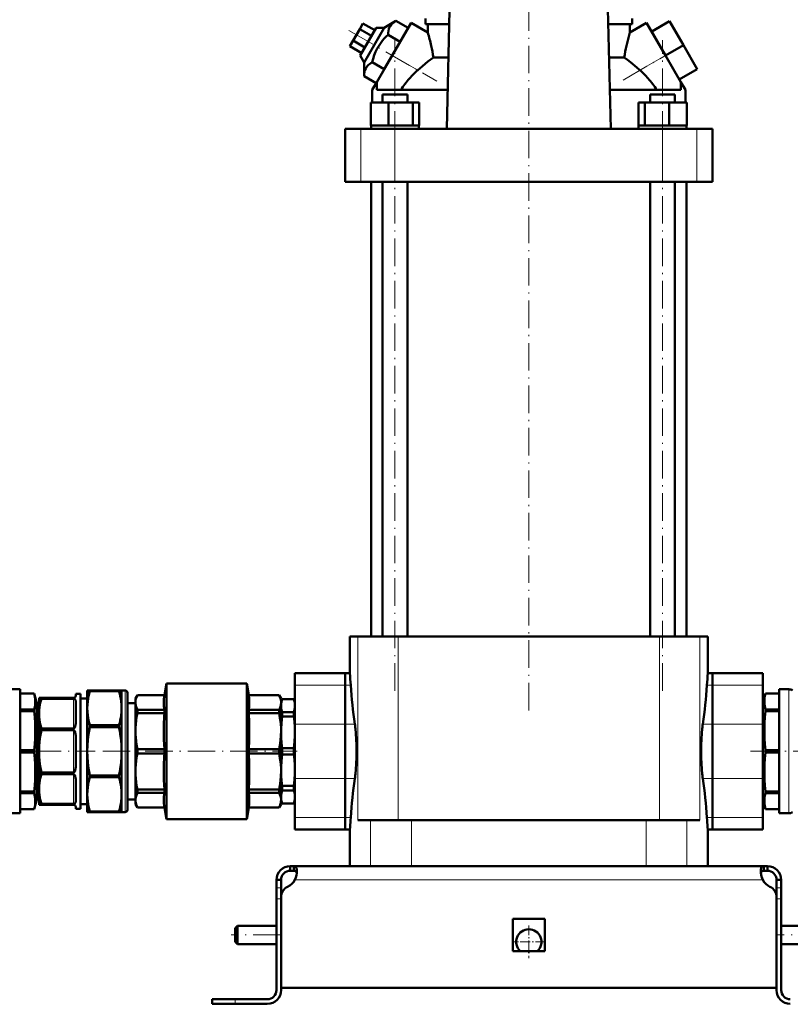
# Model space of a CAD drawing. Extents: x -1351 to 1763, y -1300 to 612.
# Tile 67 of 78: x 1252 to 1588, y -276 to 153. Entities that reach past the tile are written whole.
import ezdxf

# ---------------------------------------------------------------- set-up
doc = ezdxf.new("R2010")
doc.units = 0
doc.linetypes.add('DASHDOT', pattern=[18.5, 12, -3, 0.5, -3])

msp = doc.modelspace()

# ---------------------------------------------------------------- linework, layer by layer
at = {"color": 7, "linetype": 'DASHDOT', "lineweight": 18}
for p, q in [((1473.81, -147.57), (1473.81, 238.23)), ((1395.39, 148.55), (1433.68, 126.45)), ((1415.47, -139.03), (1415.47, 144.29)), ((1514.88, 126.99), (1541.82, 142.55)), ((1532.14, -139.03), (1532.14, 144.29)), ((1257.95, -165.42), (1284.69, -165.42)), ((1288.09, -165.42), (1372.89, -165.42)), ((1570.48, -165.42), (1634.42, -165.42)), ((1365.61, -245.42), (1344.01, -245.42)), ((1603.61, -245.42), (1582.01, -245.42))]:
    msp.add_line(p, q, dxfattribs=at)
at = {"color": 7, "lineweight": 50}
for p, q in [((1438.01, 105.68), (1440.48, 205.78)), ((1507.14, 205.78), (1509.6, 105.68)), ((1401.52, 151.68), (1400.08, 149.18)), ((1406.72, 148.68), (1401.52, 151.68)), ((1415.89, 152.72), (1410.8, 149.74)), ((1422.48, 151.97), (1414.23, 137.68)), ((1421.15, 149.68), (1415.89, 152.72)), ((1429.81, 147.73), (1422.48, 151.97)), ((1428.81, 151.33), (1428.81, 153.83)), ((1439.14, 151.33), (1428.81, 151.33)), ((1429.81, 147.73), (1429.81, 151.33)), ((1518.81, 151.33), (1508.48, 151.33)), ((1517.81, 147.73), (1525.14, 151.97)), ((1517.81, 147.73), (1517.81, 151.33)), ((1518.81, 151.33), (1518.81, 153.83)), ((1533.39, 137.68), (1525.14, 151.97)), ((1527.39, 148.07), (1535.18, 152.57)), ((1541.18, 142.18), (1535.18, 152.57)), ((1400.08, 149.18), (1397.19, 144.18)), ((1405.28, 146.18), (1400.08, 149.18)), ((1407.33, 149.74), (1400.33, 137.61)), ((1402.07, 134.61), (1410.8, 149.74)), ((1410.8, 149.74), (1407.33, 149.74)), ((1417.69, 143.68), (1412.42, 146.72)), ((1421.15, 149.68), (1417.69, 143.68)), ((1533.39, 137.68), (1527.39, 148.07)), ((1397.19, 144.18), (1395.75, 141.68)), ((1400.95, 138.68), (1395.75, 141.68)), ((1402.39, 141.18), (1397.19, 144.18)), ((1417.69, 143.68), (1410.76, 131.68)), ((1533.39, 137.68), (1541.18, 142.18)), ((1547.18, 131.78), (1541.18, 142.18)), ((1400.33, 137.61), (1402.07, 134.61)), ((1407.48, 125.99), (1414.23, 137.68)), ((1540.14, 125.99), (1533.39, 137.68)), ((1402.07, 134.61), (1402.03, 128.72)), ((1410.76, 131.68), (1405.49, 134.72)), ((1432.2, 136.8), (1438.78, 136.8)), ((1508.84, 136.8), (1515.42, 136.8)), ((1407.3, 125.68), (1402.03, 128.72)), ((1539.39, 127.28), (1547.18, 131.78)), ((1405.56, 122.66), (1407.48, 125.99)), ((1407.58, 125.92), (1407.48, 125.99)), ((1407.58, 122.68), (1407.58, 125.92)), ((1540.14, 125.99), (1540.03, 125.92)), ((1540.03, 122.68), (1540.03, 125.92)), ((1540.14, 125.99), (1542.06, 122.66)), ((1405.56, 117.18), (1405.56, 122.66)), ((1438.43, 122.68), (1407.58, 122.68)), ((1410.09, 120.68), (1411.67, 120.68)), ((1410.09, 117.18), (1410.09, 120.68)), ((1411.67, 120.68), (1420.85, 120.68)), ((1420.85, 117.18), (1420.85, 120.68)), ((1540.03, 122.68), (1509.19, 122.68)), ((1526.76, 120.68), (1535.95, 120.68)), ((1526.76, 117.18), (1526.76, 120.68)), ((1535.95, 120.68), (1537.52, 120.68)), ((1537.52, 117.18), (1537.52, 120.68)), ((1542.06, 117.18), (1542.06, 122.66)), ((1404.88, 117.18), (1412.63, 117.18)), ((1404.88, 107.18), (1404.88, 117.18)), ((1412.63, 117.18), (1423.23, 117.18)), ((1412.63, 107.18), (1412.63, 117.18)), ((1423.23, 117.18), (1426.07, 117.18)), ((1423.23, 107.18), (1423.23, 117.18)), ((1426.07, 107.18), (1426.07, 117.18)), ((1521.55, 117.18), (1524.39, 117.18)), ((1521.55, 107.18), (1521.55, 117.18)), ((1524.39, 117.18), (1534.98, 117.18)), ((1524.39, 107.18), (1524.39, 117.18)), ((1534.98, 117.18), (1542.74, 117.18)), ((1534.98, 107.18), (1534.98, 117.18)), ((1542.74, 107.18), (1542.74, 117.18)), ((1542.74, 107.18), (1542.74, 117.18)), ((1393.81, 105.68), (1400.6, 105.68)), ((1393.81, 82.68), (1393.81, 105.68)), ((1400.6, 105.68), (1415.47, 105.68)), ((1405.68, 107.18), (1404.88, 107.18)), ((1405.02, 107.18), (1405.02, 105.68)), ((1405.68, 107.18), (1411.83, 107.18)), ((1412.63, 107.18), (1411.83, 107.18)), ((1413.73, 107.18), (1412.63, 107.18)), ((1413.73, 107.18), (1415.47, 107.18)), ((1415.47, 107.18), (1422.14, 107.18)), ((1415.47, 105.68), (1532.15, 105.68)), ((1423.23, 107.18), (1422.14, 107.18)), ((1423.52, 107.18), (1423.23, 107.18)), ((1423.52, 107.18), (1425.92, 107.18)), ((1426.07, 107.18), (1425.77, 107.18)), ((1425.92, 107.18), (1425.92, 105.68)), ((1521.55, 107.18), (1521.84, 107.18)), ((1521.69, 107.18), (1524.09, 107.18)), ((1521.69, 107.18), (1521.69, 105.68)), ((1524.09, 107.18), (1524.39, 107.18)), ((1524.39, 107.18), (1525.48, 107.18)), ((1525.48, 107.18), (1532.14, 107.18)), ((1532.14, 107.18), (1533.89, 107.18)), ((1532.15, 105.68), (1547.02, 105.68)), ((1533.89, 107.18), (1534.98, 107.18)), ((1534.98, 107.18), (1535.78, 107.18)), ((1535.78, 107.18), (1541.94, 107.18)), ((1541.94, 107.18), (1542.74, 107.18)), ((1542.59, 107.18), (1542.59, 105.68)), ((1542.59, 107.18), (1542.59, 105.68)), ((1547.02, 105.68), (1553.81, 105.68)), ((1553.81, 82.68), (1553.81, 105.68)), ((1400.6, 82.68), (1393.81, 82.68)), ((1415.47, 82.68), (1400.6, 82.68)), ((1405.06, 82.68), (1405.06, -115.42)), ((1410.09, -115.42), (1410.09, 82.68)), ((1532.15, 82.68), (1415.47, 82.68)), ((1420.85, -115.42), (1420.85, 82.68)), ((1526.76, -115.42), (1526.76, 82.68)), ((1547.02, 82.68), (1532.15, 82.68)), ((1537.52, -115.42), (1537.52, 82.68)), ((1542.56, -115.42), (1542.56, 82.68)), ((1553.81, 82.68), (1547.02, 82.68)), ((1395.81, -115.42), (1399.29, -115.42)), ((1395.81, -131.42), (1395.81, -115.42)), ((1416.8, -115.42), (1399.29, -115.42)), ((1509.46, -115.42), (1416.8, -115.42)), ((1530.82, -115.42), (1509.46, -115.42)), ((1548.32, -115.42), (1530.82, -115.42)), ((1551.81, -115.42), (1548.32, -115.42)), ((1551.81, -131.42), (1551.81, -115.42)), ((1371.81, -136.66), (1371.81, -131.42)), ((1393.81, -131.42), (1371.81, -131.42)), ((1393.81, -136.66), (1393.81, -131.42)), ((1395.81, -131.42), (1393.81, -131.42)), ((1393.81, -131.42), (1393.81, -136.66)), ((1553.81, -131.42), (1551.81, -131.42)), ((1553.81, -131.42), (1553.81, -136.66)), ((1553.81, -136.66), (1553.81, -131.42)), ((1553.81, -131.42), (1575.81, -131.42)), ((1575.81, -131.42), (1575.81, -136.66)), ((1314.93, -140.92), (1315.81, -135.92)), ((1315.81, -135.92), (1315.81, -165.42)), ((1315.81, -135.92), (1350.81, -135.92)), ((1350.81, -194.92), (1350.81, -135.92)), ((1351.69, -140.92), (1350.81, -135.92)), ((1371.81, -136.66), (1371.81, -153.58)), ((1393.81, -136.66), (1393.81, -153.58)), ((1393.81, -153.58), (1393.81, -136.66)), ((1553.81, -153.58), (1553.81, -136.66)), ((1553.81, -136.66), (1553.81, -153.58)), ((1575.81, -153.58), (1575.81, -136.66)), ((1252.13, -138.42), (1247.97, -138.42)), ((1252.13, -192.42), (1252.13, -138.42)), ((1252.13, -140.17), (1258.16, -140.17)), ((1252.13, -140.18), (1258.16, -140.18)), ((1258.16, -140.18), (1258.16, -140.17)), ((1259.31, -144.47), (1258.16, -140.17)), ((1276.31, -140.42), (1276.31, -141.17)), ((1276.31, -140.42), (1278.31, -140.42)), ((1278.31, -165.42), (1278.31, -140.42)), ((1282.46, -138.92), (1281.31, -138.92)), ((1281.31, -146.68), (1281.31, -138.92)), ((1282.46, -138.92), (1295.15, -138.92)), ((1282.46, -139.27), (1282.46, -138.92)), ((1282.46, -139.27), (1295.15, -139.27)), ((1295.15, -139.27), (1295.15, -138.92)), ((1296.31, -138.92), (1295.15, -138.92)), ((1296.31, -146.68), (1296.31, -138.92)), ((1296.31, -138.92), (1297.81, -138.92)), ((1298.81, -165.42), (1298.81, -139.92)), ((1302.31, -142.42), (1303.17, -140.92)), ((1303.17, -140.94), (1303.17, -140.92)), ((1314.93, -140.92), (1303.17, -140.92)), ((1303.17, -140.94), (1314.93, -140.94)), ((1314.93, -140.94), (1314.93, -140.92)), ((1351.69, -140.94), (1351.69, -140.92)), ((1364.94, -140.92), (1351.69, -140.92)), ((1351.69, -140.94), (1364.94, -140.94)), ((1364.94, -140.94), (1364.94, -140.92)), ((1365.81, -142.42), (1364.94, -140.92)), ((1575.81, -144.47), (1576.96, -140.17)), ((1576.96, -140.17), (1576.96, -140.18)), ((1582.99, -140.17), (1576.96, -140.17)), ((1582.99, -140.18), (1576.96, -140.18)), ((1582.99, -138.42), (1587.15, -138.42)), ((1582.99, -138.42), (1582.99, -192.42)), ((1259.31, -150.61), (1259.31, -144.47)), ((1259.31, -144.47), (1260.31, -144.47)), ((1260.31, -142.17), (1261.32, -142.17)), ((1260.31, -148.98), (1260.31, -142.17)), ((1261.32, -142.49), (1261.32, -142.17)), ((1275.31, -142.17), (1261.32, -142.17)), ((1275.31, -142.49), (1261.32, -142.49)), ((1276.31, -143.98), (1276.31, -152.57)), ((1278.31, -142.42), (1281.31, -142.42)), ((1298.81, -144.42), (1302.31, -144.42)), ((1302.31, -144.17), (1302.31, -142.42)), ((1302.31, -156.62), (1302.31, -144.17)), ((1365.81, -144.17), (1365.81, -142.42)), ((1365.81, -143.92), (1366.26, -142.67)), ((1365.81, -143.92), (1365.81, -145.56)), ((1365.81, -156.62), (1365.81, -144.17)), ((1365.81, -145.56), (1365.81, -157.2)), ((1366.26, -142.67), (1366.26, -142.71)), ((1371.35, -142.67), (1366.26, -142.67)), ((1371.35, -142.71), (1366.26, -142.71)), ((1371.35, -142.67), (1371.35, -142.71)), ((1371.81, -143.92), (1371.35, -142.67)), ((1575.81, -144.47), (1575.81, -180.24)), ((1252.13, -147.25), (1258.16, -147.25)), ((1252.13, -147.9), (1258.16, -147.9)), ((1258.16, -147.57), (1258.16, -147.25)), ((1258.16, -147.9), (1258.16, -147.57)), ((1260.31, -165.42), (1260.31, -148.98)), ((1281.31, -165.42), (1281.31, -146.68)), ((1296.31, -165.42), (1296.31, -146.68)), ((1303.17, -148.82), (1303.17, -147.4)), ((1314.93, -147.4), (1303.17, -147.4)), ((1303.17, -148.82), (1314.93, -148.82)), ((1314.93, -148.82), (1314.93, -147.4)), ((1351.69, -148.82), (1351.69, -147.4)), ((1364.94, -147.4), (1351.69, -147.4)), ((1351.69, -148.82), (1364.94, -148.82)), ((1364.94, -148.82), (1364.94, -147.4)), ((1371.35, -148.41), (1366.26, -148.41)), ((1366.26, -148.41), (1366.26, -150.32)), ((1371.35, -148.41), (1371.35, -150.32)), ((1582.99, -147.25), (1576.96, -147.25)), ((1576.96, -147.25), (1576.96, -147.9)), ((1582.99, -147.9), (1576.96, -147.9)), ((1259.31, -186.38), (1259.31, -150.61)), ((1282.46, -154.1), (1295.15, -154.1)), ((1282.46, -154.94), (1282.46, -154.1)), ((1295.15, -154.94), (1295.15, -154.1)), ((1371.35, -150.32), (1366.26, -150.32)), ((1371.81, -177.27), (1371.81, -153.58)), ((1393.81, -177.27), (1393.81, -153.58)), ((1393.81, -153.58), (1393.81, -177.27)), ((1553.81, -153.58), (1553.81, -177.27)), ((1553.81, -177.27), (1553.81, -153.58)), ((1575.81, -153.58), (1575.81, -177.27)), ((1261.32, -156.23), (1261.32, -155.48)), ((1275.31, -155.48), (1261.32, -155.48)), ((1275.31, -156.23), (1261.32, -156.23)), ((1282.46, -154.94), (1295.15, -154.94)), ((1302.31, -165.42), (1302.31, -156.62)), ((1365.81, -174.22), (1365.81, -156.62)), ((1365.81, -157.2), (1365.81, -173.65)), ((1276.31, -159.35), (1276.31, -165.42)), ((1252.13, -164.96), (1258.16, -164.96)), ((1252.13, -165.88), (1258.16, -165.88)), ((1258.16, -165.88), (1258.16, -164.96)), ((1260.31, -181.86), (1260.31, -165.42)), ((1276.31, -165.42), (1276.31, -171.5)), ((1278.31, -190.42), (1278.31, -165.42)), ((1281.31, -184.16), (1281.31, -165.42)), ((1296.31, -184.16), (1296.31, -165.42)), ((1298.81, -190.92), (1298.81, -165.42)), ((1302.31, -174.22), (1302.31, -165.42)), ((1303.17, -165.42), (1303.17, -164.42)), ((1314.93, -164.42), (1303.17, -164.42)), ((1303.17, -166.43), (1303.17, -165.42)), ((1303.17, -166.43), (1314.93, -166.43)), ((1314.93, -164.42), (1314.93, -165.42)), ((1314.93, -165.42), (1314.93, -166.43)), ((1315.81, -194.92), (1315.81, -165.42)), ((1351.69, -166.43), (1351.69, -164.42)), ((1364.94, -164.42), (1351.69, -164.42)), ((1351.69, -166.43), (1364.94, -166.43)), ((1364.94, -166.43), (1364.94, -164.42)), ((1371.35, -164.07), (1366.26, -164.07)), ((1366.26, -164.07), (1366.26, -166.78)), ((1371.35, -166.78), (1366.26, -166.78)), ((1371.35, -164.07), (1371.35, -166.78)), ((1582.99, -164.96), (1576.96, -164.96)), ((1576.96, -164.96), (1576.96, -165.88)), ((1582.99, -165.88), (1576.96, -165.88)), ((1261.32, -175.37), (1261.32, -174.61)), ((1275.31, -174.61), (1261.32, -174.61)), ((1275.31, -175.37), (1261.32, -175.37)), ((1302.31, -186.67), (1302.31, -174.22)), ((1365.81, -173.65), (1365.81, -185.29)), ((1365.81, -186.67), (1365.81, -174.22)), ((1276.31, -178.27), (1276.31, -186.87)), ((1282.46, -176.75), (1282.46, -175.91)), ((1282.46, -175.91), (1295.15, -175.91)), ((1282.46, -176.75), (1295.15, -176.75)), ((1295.15, -176.75), (1295.15, -175.91)), ((1371.81, -177.27), (1371.81, -194.18)), ((1393.81, -177.27), (1393.81, -194.18)), ((1393.81, -194.18), (1393.81, -177.27)), ((1553.81, -194.18), (1553.81, -177.27)), ((1553.81, -177.27), (1553.81, -194.18)), ((1575.81, -194.18), (1575.81, -177.27)), ((1252.13, -182.95), (1258.16, -182.95)), ((1252.13, -183.6), (1258.16, -183.6)), ((1258.16, -183.6), (1258.16, -182.95)), ((1260.31, -188.67), (1260.31, -181.86)), ((1281.31, -191.92), (1281.31, -184.16)), ((1296.31, -191.92), (1296.31, -184.16)), ((1303.17, -183.44), (1303.17, -182.02)), ((1314.93, -182.02), (1303.17, -182.02)), ((1303.17, -183.44), (1314.93, -183.44)), ((1314.93, -183.44), (1314.93, -182.02)), ((1351.69, -183.44), (1351.69, -182.02)), ((1364.94, -182.02), (1351.69, -182.02)), ((1351.69, -183.44), (1364.94, -183.44)), ((1364.94, -183.44), (1364.94, -182.02)), ((1371.35, -180.52), (1366.26, -180.52)), ((1366.26, -180.52), (1366.26, -182.44)), ((1366.26, -182.44), (1371.35, -182.44)), ((1371.35, -180.52), (1371.35, -182.44)), ((1575.81, -180.24), (1575.81, -186.38)), ((1582.99, -182.95), (1576.96, -182.95)), ((1576.96, -182.95), (1576.96, -183.28)), ((1576.96, -183.28), (1576.96, -183.6)), ((1582.99, -183.6), (1576.96, -183.6)), ((1259.31, -186.38), (1258.16, -190.67)), ((1259.31, -186.38), (1260.31, -186.38)), ((1261.32, -188.67), (1260.31, -188.67)), ((1261.32, -188.67), (1261.32, -188.36)), ((1275.31, -188.36), (1261.32, -188.36)), ((1275.31, -188.67), (1261.32, -188.67)), ((1278.31, -188.42), (1281.31, -188.42)), ((1298.81, -186.42), (1302.31, -186.42)), ((1302.31, -188.42), (1302.31, -186.67)), ((1302.31, -188.42), (1303.17, -189.92)), ((1365.81, -188.42), (1364.94, -189.92)), ((1365.81, -185.29), (1365.81, -186.92)), ((1365.81, -188.42), (1365.81, -186.67)), ((1365.81, -186.92), (1366.26, -188.17)), ((1371.35, -188.13), (1366.26, -188.13)), ((1366.26, -188.13), (1366.26, -188.17)), ((1371.35, -188.17), (1366.26, -188.17)), ((1371.81, -186.92), (1371.35, -188.17)), ((1371.35, -188.13), (1371.35, -188.17)), ((1575.81, -186.38), (1576.96, -190.67)), ((1247.97, -192.42), (1252.13, -192.42)), ((1252.13, -190.67), (1258.16, -190.67)), ((1252.13, -190.67), (1258.16, -190.67)), ((1258.16, -190.67), (1258.16, -190.67)), ((1276.31, -189.67), (1276.31, -190.42)), ((1276.31, -190.42), (1278.31, -190.42)), ((1281.31, -191.92), (1282.46, -191.92)), ((1282.46, -191.58), (1295.15, -191.58)), ((1282.46, -191.92), (1282.46, -191.58)), ((1282.46, -191.92), (1295.15, -191.92)), ((1295.15, -191.92), (1295.15, -191.58)), ((1295.15, -191.92), (1296.31, -191.92)), ((1296.31, -191.92), (1297.81, -191.92)), ((1303.17, -189.92), (1303.17, -189.9)), ((1314.93, -189.9), (1303.17, -189.9)), ((1314.93, -189.92), (1303.17, -189.92)), ((1314.93, -189.92), (1314.93, -189.9)), ((1314.93, -189.92), (1315.81, -194.92)), ((1351.69, -189.92), (1350.81, -194.92)), ((1351.69, -189.92), (1351.69, -189.9)), ((1364.94, -189.9), (1351.69, -189.9)), ((1364.94, -189.92), (1351.69, -189.92)), ((1364.94, -189.9), (1364.94, -189.92)), ((1582.99, -190.67), (1576.96, -190.67)), ((1576.96, -190.67), (1576.96, -190.67)), ((1582.99, -190.67), (1576.96, -190.67)), ((1587.15, -192.42), (1582.99, -192.42)), ((1315.81, -194.92), (1350.81, -194.92)), ((1371.81, -199.42), (1371.81, -194.18)), ((1393.81, -199.42), (1393.81, -194.18)), ((1393.81, -194.18), (1393.81, -199.42)), ((1396.08, -195.42), (1396.16, -194.18)), ((1399.29, -195.42), (1404.86, -195.42)), ((1404.86, -195.42), (1422.61, -195.42)), ((1422.61, -195.42), (1525, -195.42)), ((1525, -195.42), (1542.75, -195.42)), ((1542.75, -195.42), (1548.32, -195.42)), ((1551.46, -194.18), (1551.53, -195.42)), ((1553.81, -194.18), (1553.81, -199.42)), ((1553.81, -199.42), (1553.81, -194.18)), ((1575.81, -194.18), (1575.81, -199.42)), ((1393.81, -199.42), (1371.81, -199.42)), ((1395.81, -199.42), (1393.81, -199.42)), ((1395.81, -215.42), (1395.81, -199.42)), ((1551.81, -215.42), (1551.81, -199.42)), ((1553.81, -199.42), (1551.81, -199.42)), ((1553.81, -199.42), (1575.81, -199.42)), ((1369.81, -215.42), (1371.34, -215.42)), ((1369.81, -215.42), (1369.81, -217.42)), ((1369.81, -217.42), (1371.34, -217.42)), ((1371.34, -215.42), (1371.34, -217.42)), ((1371.34, -215.42), (1473.81, -215.42)), ((1404.86, -215.42), (1395.81, -215.42)), ((1422.61, -215.42), (1404.86, -215.42)), ((1525, -215.42), (1422.61, -215.42)), ((1576.27, -215.42), (1473.81, -215.42)), ((1542.75, -215.42), (1525, -215.42)), ((1551.81, -215.42), (1542.75, -215.42)), ((1576.27, -215.42), (1576.27, -217.42)), ((1577.81, -215.42), (1576.27, -215.42)), ((1577.81, -217.42), (1576.27, -217.42)), ((1577.81, -215.42), (1577.81, -217.42)), ((1363.81, -221.42), (1365.81, -221.42)), ((1363.81, -221.42), (1363.81, -224.84)), ((1365.81, -221.42), (1365.81, -224.84)), ((1581.81, -221.42), (1581.81, -224.84)), ((1583.81, -221.42), (1581.81, -221.42)), ((1583.81, -221.42), (1583.81, -224.84)), ((1363.81, -224.84), (1363.81, -229.67)), ((1365.81, -224.84), (1365.81, -228.94)), ((1581.81, -224.84), (1581.81, -229.67)), ((1583.81, -224.84), (1583.81, -229.67)), ((1363.81, -269.42), (1363.81, -229.67)), ((1365.81, -268.42), (1365.81, -228.94)), ((1365.81, -269.42), (1365.81, -229.67)), ((1581.81, -228.94), (1581.81, -268.42)), ((1581.81, -269.42), (1581.81, -229.67)), ((1583.81, -229.67), (1583.81, -269.42)), ((1466.81, -238.42), (1473.81, -238.42)), ((1466.81, -238.42), (1466.81, -252.42)), ((1473.81, -238.42), (1480.81, -238.42)), ((1480.81, -238.42), (1480.81, -252.42)), ((1345.81, -242.42), (1346.81, -241.42)), ((1345.81, -242.42), (1345.81, -245.42)), ((1346.81, -241.42), (1346.81, -245.42)), ((1363.81, -241.42), (1346.81, -241.42)), ((1600.81, -241.42), (1583.81, -241.42)), ((1345.81, -245.42), (1345.81, -248.42)), ((1345.81, -248.42), (1346.81, -249.42)), ((1346.81, -245.42), (1346.81, -249.42)), ((1363.81, -249.42), (1346.81, -249.42)), ((1466.81, -252.42), (1473.81, -252.42)), ((1473.81, -252.42), (1480.81, -252.42)), ((1600.81, -249.42), (1583.81, -249.42)), ((1473.81, -268.42), (1365.81, -268.42)), ((1473.81, -268.42), (1581.81, -268.42)), ((1335.81, -273.42), (1335.81, -275.42)), ((1345.81, -273.42), (1335.81, -273.42)), ((1359.81, -273.42), (1345.81, -273.42)), ((1345.81, -275.42), (1335.81, -275.42)), ((1345.81, -275.42), (1359.81, -275.42))]:
    msp.add_line(p, q, dxfattribs=at)
at = {"color": 7, "lineweight": 18}
for p, q in [((1414.23, 137.68), (1425.36, 131.25)), ((1522.26, 131.25), (1533.39, 137.68)), ((1400.6, 82.68), (1400.6, 105.68)), ((1415.47, 82.68), (1415.47, 105.68)), ((1532.15, 82.68), (1532.15, 105.68)), ((1547.02, 82.68), (1547.02, 105.68)), ((1399.29, -115.42), (1399.29, -195.42)), ((1416.8, -115.42), (1416.8, -195.42)), ((1530.82, -115.42), (1530.82, -195.42)), ((1548.32, -115.42), (1548.32, -195.42)), ((1393.81, -136.66), (1371.81, -136.66)), ((1393.81, -136.66), (1396.16, -136.66)), ((1551.46, -136.66), (1553.81, -136.66)), ((1553.81, -136.66), (1575.81, -136.66)), ((1297.81, -165.42), (1297.81, -138.92)), ((1587.15, -138.42), (1587.15, -192.42)), ((1275.31, -155.48), (1275.31, -142.49)), ((1393.81, -153.58), (1371.81, -153.58)), ((1393.81, -153.58), (1397.97, -153.58)), ((1549.64, -153.58), (1553.81, -153.58)), ((1553.81, -153.58), (1575.81, -153.58)), ((1275.31, -174.61), (1275.31, -156.23)), ((1297.81, -191.92), (1297.81, -165.42)), ((1275.31, -188.36), (1275.31, -175.37)), ((1393.81, -177.27), (1371.81, -177.27)), ((1393.81, -177.27), (1397.97, -177.27)), ((1549.64, -177.27), (1553.81, -177.27)), ((1553.81, -177.27), (1575.81, -177.27)), ((1393.81, -194.18), (1371.81, -194.18)), ((1393.81, -194.18), (1396.16, -194.18)), ((1404.86, -195.42), (1404.86, -215.42)), ((1422.61, -215.42), (1422.61, -195.42)), ((1525, -195.42), (1525, -215.42)), ((1542.75, -195.42), (1542.75, -215.42)), ((1551.46, -194.18), (1553.81, -194.18)), ((1553.81, -194.18), (1575.81, -194.18)), ((1371.84, -221.42), (1473.81, -221.42)), ((1575.78, -221.42), (1473.81, -221.42)), ((1363.81, -224.84), (1365.81, -224.84)), ((1583.81, -224.84), (1581.81, -224.84)), ((1363.81, -229.67), (1365.81, -229.67)), ((1583.81, -229.67), (1581.81, -229.67)), ((1345.81, -273.42), (1345.81, -275.42))]:
    msp.add_line(p, q, dxfattribs=at)
at = {"color": 7, "linetype": 'DASHDOT', "lineweight": 18, "ltscale": 0.060016}
for p, q in [((1366.01, -229.67), (1363.61, -229.67)), ((1584.01, -229.67), (1581.61, -229.67))]:
    msp.add_line(p, q, dxfattribs=at)
at = {"color": 7, "linetype": 'DASHDOT', "lineweight": 18, "ltscale": 0.3575}
msp.add_line((1473.81, -241.27), (1473.81, -255.57), dxfattribs=at)
at = {"color": 7, "linetype": 'DASHDOT', "lineweight": 18, "ltscale": 0.357501}
msp.add_line((1480.96, -248.42), (1466.66, -248.42), dxfattribs=at)
at = {"color": 7, "linetype": 'DASHDOT', "lineweight": 18, "ltscale": 0.06}
msp.add_line((1345.81, -275.62), (1345.81, -273.22), dxfattribs=at)
at = {"color": 7, "lineweight": 50}
for points in [[(1415.89, 152.72), (1415.31, 152.35), (1414.78, 151.97), (1414.37, 151.63), (1414, 151.27), (1413.49, 150.64), (1413.09, 149.97), (1412.79, 149.23), (1412.58, 148.42), (1412.46, 147.6), (1412.42, 146.72)], [(1412.42, 146.72), (1411.58, 145.88), (1410.8, 145.03), (1410.09, 144.2), (1409.44, 143.36), (1408.53, 142.05), (1407.73, 140.69), (1407.04, 139.27), (1406.43, 137.77), (1405.93, 136.29), (1405.49, 134.72)], [(1516.38, 141.93), (1517.2, 145.42), (1517.81, 147.73)], [(1405.49, 134.72), (1404.91, 134.35), (1404.39, 133.97), (1403.98, 133.63), (1403.61, 133.27), (1403.1, 132.64), (1402.7, 131.97), (1402.39, 131.23), (1402.18, 130.42), (1402.07, 129.6), (1402.03, 128.72)], [(1432.2, 136.8), (1429.83, 135.01), (1427.44, 133.06), (1425.36, 131.25)], [(1522.26, 131.25), (1520.88, 132.46), (1518.11, 134.76), (1516.76, 135.81), (1515.42, 136.8)], [(1258.16, -147.25), (1258.4, -146.13), (1258.55, -145.07), (1258.63, -143.71), (1258.55, -142.35), (1258.33, -140.93), (1258.16, -140.18)], [(1281.31, -146.68), (1281.36, -145.13), (1281.52, -143.57), (1281.68, -142.51), (1281.89, -141.45), (1282.16, -140.36), (1282.46, -139.27)], [(1295.15, -139.27), (1295.46, -140.36), (1295.72, -141.45), (1295.93, -142.51), (1296.1, -143.57), (1296.26, -145.13), (1296.31, -146.68)], [(1303.17, -140.94), (1302.79, -141.79), (1302.52, -142.61), (1302.36, -143.4), (1302.31, -144.17)], [(1314.93, -147.4), (1314.72, -145.71), (1314.66, -144.1), (1314.7, -143.03), (1314.85, -141.46), (1314.93, -140.94)], [(1351.69, -140.94), (1351.89, -142.61), (1351.95, -144.22), (1351.88, -145.82), (1351.69, -147.4)], [(1365.81, -144.17), (1365.78, -143.59), (1365.69, -142.99), (1365.54, -142.39), (1365.33, -141.79), (1364.94, -140.94)], [(1576.96, -140.18), (1576.71, -141.29), (1576.56, -142.35), (1576.49, -143.71), (1576.56, -145.07), (1576.78, -146.5), (1576.96, -147.25)], [(1261.32, -142.49), (1260.83, -144.37), (1260.64, -145.31), (1260.49, -146.25), (1260.35, -147.62), (1260.31, -148.98)], [(1276.31, -143.98), (1276.28, -143.5), (1276.23, -143.27), (1276.14, -143.03), (1275.99, -142.8), (1275.85, -142.66), (1275.64, -142.55), (1275.31, -142.49)], [(1302.31, -144.17), (1302.34, -144.8), (1302.44, -145.42), (1302.61, -146.06), (1303, -147.06), (1303.17, -147.4)], [(1364.94, -147.4), (1365.25, -146.76), (1365.57, -145.85), (1365.76, -144.96), (1365.81, -144.17)], [(1366.26, -142.71), (1365.98, -143.85), (1365.83, -144.99), (1365.81, -145.56)], [(1365.81, -145.56), (1365.86, -146.51), (1366.01, -147.46), (1366.26, -148.41)], [(1371.81, -145.55), (1371.76, -144.6), (1371.6, -143.66), (1371.35, -142.71)], [(1371.35, -148.41), (1371.64, -147.27), (1371.79, -146.13), (1371.81, -145.57)], [(1258.16, -164.96), (1258.4, -162.27), (1258.55, -159.71), (1258.63, -156.43), (1258.55, -153.14), (1258.4, -150.58), (1258.16, -147.9)], [(1260.31, -148.98), (1260.35, -150.35), (1260.49, -151.71), (1260.64, -152.65), (1260.83, -153.59), (1261.32, -155.48)], [(1282.46, -154.1), (1282.16, -153.01), (1281.89, -151.92), (1281.68, -150.86), (1281.52, -149.8), (1281.36, -148.24), (1281.31, -146.68)], [(1296.31, -146.68), (1296.26, -148.24), (1296.1, -149.8), (1295.93, -150.86), (1295.72, -151.92), (1295.46, -153.01), (1295.15, -154.1)], [(1303.17, -148.82), (1302.85, -150.47), (1302.61, -152.06), (1302.44, -153.6), (1302.34, -155.12), (1302.31, -156.62)], [(1314.93, -164.42), (1314.72, -160.32), (1314.66, -156.44), (1314.7, -153.85), (1314.85, -150.06), (1314.93, -148.82)], [(1351.69, -148.82), (1351.89, -152.83), (1351.95, -156.73), (1351.88, -160.59), (1351.69, -164.42)], [(1365.81, -156.62), (1365.78, -155.2), (1365.69, -153.77), (1365.54, -152.31), (1365.33, -150.86), (1364.94, -148.82)], [(1576.96, -147.9), (1576.71, -150.59), (1576.56, -153.15), (1576.49, -156.43), (1576.56, -159.72), (1576.71, -162.28), (1576.96, -164.96)], [(1276.31, -152.57), (1276.29, -153.2), (1276.23, -153.83), (1276.1, -154.47), (1275.99, -154.78), (1275.85, -155.08), (1275.63, -155.34), (1275.5, -155.43), (1275.31, -155.48)], [(1366.26, -150.32), (1365.98, -153.07), (1365.83, -155.82), (1365.81, -157.2)], [(1371.81, -157.16), (1371.75, -154.88), (1371.6, -152.6), (1371.35, -150.32)], [(1260.31, -165.42), (1260.37, -163.26), (1260.54, -161.09), (1260.82, -158.92), (1261.32, -156.23)], [(1276.31, -159.35), (1276.29, -158.65), (1276.23, -157.95), (1276.1, -157.28), (1275.99, -156.95), (1275.84, -156.64), (1275.75, -156.5), (1275.63, -156.37), (1275.5, -156.28), (1275.31, -156.23)], [(1281.31, -165.42), (1281.37, -162.96), (1281.57, -160.48), (1281.9, -158), (1282.16, -156.47), (1282.46, -154.94)], [(1296.31, -165.42), (1296.24, -162.96), (1296.04, -160.48), (1295.72, -158), (1295.46, -156.47), (1295.15, -154.94)], [(1302.31, -156.62), (1302.34, -158.04), (1302.43, -159.47), (1302.58, -160.93), (1302.79, -162.38), (1303.17, -164.42)], [(1364.94, -164.42), (1365.25, -162.87), (1365.57, -160.67), (1365.76, -158.51), (1365.81, -156.62)], [(1365.81, -157.2), (1365.86, -159.49), (1366.01, -161.78), (1366.26, -164.07)], [(1371.35, -164.07), (1371.64, -161.32), (1371.79, -158.57), (1371.81, -157.21)], [(1398.65, -165.42), (1398.62, -162.72), (1398.53, -160.06), (1398.4, -157.67), (1398.22, -155.53)], [(1549.4, -155.53), (1549.22, -157.66), (1549.08, -160.03), (1549, -162.7), (1548.97, -165.42)], [(1258.16, -182.95), (1258.4, -180.26), (1258.55, -177.7), (1258.63, -174.41), (1258.55, -171.12), (1258.4, -168.57), (1258.16, -165.88)], [(1260.31, -165.42), (1260.37, -167.59), (1260.54, -169.75), (1260.82, -171.93), (1261.32, -174.61)], [(1281.31, -165.42), (1281.37, -167.89), (1281.57, -170.36), (1281.9, -172.84), (1282.16, -174.38), (1282.46, -175.91)], [(1296.31, -165.42), (1296.24, -167.89), (1296.04, -170.36), (1295.72, -172.84), (1295.46, -174.38), (1295.15, -175.91)], [(1303.17, -166.43), (1302.85, -168.07), (1302.61, -169.66), (1302.44, -171.21), (1302.34, -172.72), (1302.31, -174.22)], [(1314.93, -182.02), (1314.72, -177.92), (1314.66, -174.05), (1314.7, -171.46), (1314.85, -167.67), (1314.93, -166.43)], [(1351.69, -166.43), (1351.89, -170.44), (1351.95, -174.34), (1351.88, -178.19), (1351.69, -182.02)], [(1365.81, -174.22), (1365.78, -172.81), (1365.69, -171.37), (1365.54, -169.92), (1365.33, -168.46), (1364.94, -166.43)], [(1366.26, -166.78), (1365.98, -169.52), (1365.83, -172.27), (1365.81, -173.65)], [(1371.81, -173.63), (1371.76, -171.34), (1371.6, -169.06), (1371.35, -166.78)], [(1398.22, -175.31), (1398.4, -173.19), (1398.53, -170.82), (1398.62, -168.14), (1398.65, -165.42)], [(1548.97, -165.42), (1549, -168.13), (1549.08, -170.78), (1549.22, -173.17), (1549.4, -175.31)], [(1576.96, -165.88), (1576.71, -168.58), (1576.56, -171.13), (1576.49, -174.42), (1576.56, -177.71), (1576.71, -180.26), (1576.96, -182.95)], [(1276.31, -171.5), (1276.29, -172.2), (1276.23, -172.89), (1276.1, -173.57), (1275.99, -173.9), (1275.84, -174.21), (1275.75, -174.35), (1275.63, -174.48), (1275.5, -174.57), (1275.31, -174.61)], [(1261.32, -175.37), (1260.83, -177.25), (1260.64, -178.19), (1260.49, -179.13), (1260.35, -180.5), (1260.31, -181.86)], [(1276.31, -178.27), (1276.29, -177.65), (1276.23, -177.01), (1276.1, -176.38), (1275.99, -176.07), (1275.85, -175.77), (1275.63, -175.5), (1275.5, -175.41), (1275.31, -175.37)], [(1302.31, -174.22), (1302.34, -175.73), (1302.44, -177.24), (1302.61, -178.79), (1302.85, -180.37), (1303.17, -182.02)], [(1364.94, -182.02), (1365.25, -180.48), (1365.57, -178.28), (1365.76, -176.11), (1365.81, -174.22)], [(1365.81, -173.65), (1365.86, -175.95), (1366.01, -178.24), (1366.26, -180.52)], [(1371.35, -180.52), (1371.64, -177.78), (1371.79, -175.03), (1371.81, -173.69)], [(1281.31, -184.16), (1281.36, -182.61), (1281.52, -181.05), (1281.68, -179.99), (1281.89, -178.92), (1282.16, -177.84), (1282.46, -176.75)], [(1295.15, -176.75), (1295.46, -177.84), (1295.72, -178.92), (1295.93, -179.99), (1296.1, -181.05), (1296.26, -182.61), (1296.31, -184.16)], [(1258.16, -190.67), (1258.4, -189.55), (1258.55, -188.5), (1258.63, -187.13), (1258.55, -185.77), (1258.33, -184.35), (1258.16, -183.6)], [(1260.31, -181.86), (1260.35, -183.23), (1260.49, -184.59), (1260.64, -185.53), (1260.83, -186.47), (1261.32, -188.36)], [(1282.46, -191.58), (1282.16, -190.49), (1281.89, -189.4), (1281.68, -188.33), (1281.52, -187.27), (1281.36, -185.72), (1281.31, -184.16)], [(1296.31, -184.16), (1296.26, -185.72), (1296.1, -187.27), (1295.93, -188.33), (1295.72, -189.4), (1295.46, -190.49), (1295.15, -191.58)], [(1303.17, -183.44), (1302.72, -184.46), (1302.44, -185.42), (1302.34, -186.05), (1302.31, -186.67)], [(1314.93, -189.9), (1314.72, -188.2), (1314.66, -186.6), (1314.7, -185.53), (1314.85, -183.96), (1314.93, -183.44)], [(1351.69, -183.44), (1351.89, -185.1), (1351.95, -186.72), (1351.88, -188.32), (1351.69, -189.9)], [(1365.81, -186.67), (1365.78, -186.09), (1365.69, -185.49), (1365.54, -184.89), (1365.33, -184.29), (1364.94, -183.44)], [(1366.26, -182.44), (1365.98, -183.58), (1365.83, -184.72), (1365.81, -185.29)], [(1371.81, -185.28), (1371.76, -184.33), (1371.6, -183.38), (1371.35, -182.44)], [(1576.96, -183.6), (1576.71, -184.72), (1576.56, -185.77), (1576.49, -187.13), (1576.56, -188.5), (1576.78, -189.92), (1576.96, -190.67)], [(1276.31, -186.87), (1276.28, -187.35), (1276.23, -187.58), (1276.14, -187.82), (1275.99, -188.05), (1275.85, -188.18), (1275.64, -188.3), (1275.31, -188.36)], [(1302.31, -186.67), (1302.34, -187.29), (1302.44, -187.92), (1302.61, -188.56), (1303, -189.56), (1303.17, -189.9)], [(1364.94, -189.9), (1365.25, -189.26), (1365.57, -188.35), (1365.76, -187.45), (1365.81, -186.67)], [(1365.81, -185.29), (1365.86, -186.24), (1366.01, -187.19), (1366.26, -188.13)], [(1371.35, -188.13), (1371.64, -187), (1371.79, -185.86), (1371.81, -185.3)], [(1371.34, -215.42), (1371.6, -215.44), (1371.83, -215.5), (1372.09, -215.65), (1372.31, -215.87), (1372.47, -216.18), (1372.57, -216.46), (1372.63, -216.79), (1372.69, -217.55)], [(1371.34, -217.42), (1371.65, -217.44), (1371.92, -217.5), (1372.21, -217.65), (1372.44, -217.88), (1372.59, -218.18), (1372.64, -218.36)], [(1372.69, -217.55), (1372.63, -218.46), (1372.47, -219.43), (1372.2, -220.44), (1371.84, -221.42)], [(1576.27, -215.42), (1576.02, -215.44), (1575.79, -215.5), (1575.53, -215.65), (1575.31, -215.87), (1575.14, -216.18), (1575.05, -216.46), (1574.98, -216.79), (1574.93, -217.55)], [(1574.93, -217.55), (1574.99, -218.46), (1575.15, -219.43), (1575.41, -220.44), (1575.78, -221.42)], [(1576.27, -217.42), (1575.97, -217.44), (1575.7, -217.5), (1575.4, -217.65), (1575.18, -217.88), (1575.02, -218.18), (1574.98, -218.36)]]:
    msp.add_lwpolyline(points, dxfattribs=at)
for centre, radius, start, end in [((1318.93, 117.35), 114.96, 12.349, 15.3267), ((1344.05, 122.93), 89.23, 8.9447, 12.296), ((1602.27, 123.17), 87.91, 167.6795, 171.081), ((1455.39, 97.76), 44.98, 131.8857, 138.313), ((1492.22, 97.76), 44.98, 41.687, 48.1143), ((1455.08, 98.03), 44.57, 138.3119, 146.4344), ((1492.53, 98.03), 44.57, 33.5656, 41.6881), ((923.61, -165.73), 473.45, 3.52, 4.1555), ((2023.84, -165.72), 473.27, 175.8444, 176.4801), ((1583.82, -125.09), 188.02, 183.5272, 188.714), ((1363.79, -125.09), 188.02, 351.286, 356.4728), ((1275.31, -141.17), 1, 270, 360), ((1297.81, -139.92), 1, 0, 90), ((1587.15, -141.42), 3, 56.4427, 90), ((1358.61, -159.44), 39.79, 5.634, 8.466), ((1589, -159.44), 39.79, 171.534, 174.366), ((1358.61, -171.41), 39.79, 351.534, 354.366), ((1589, -171.41), 39.79, 185.634, 188.466), ((1583.82, -205.75), 188.02, 171.286, 176.4728), ((1363.79, -205.75), 188.02, 3.5272, 8.714), ((1275.31, -189.67), 1, 360, 90), ((1297.81, -190.92), 1, 270, 360), ((1587.15, -189.42), 3, 270, 303.5573), ((922.19, -165.02), 474.87, 355.845, 356.3287), ((2025.26, -165.03), 474.7, 183.6712, 184.1551), ((1369.81, -221.42), 6, 90, 180), ((1369.81, -221.42), 4, 90, 180), ((1585.77, -217.17), 10.86, 186.3205, 203.0631), ((1577.81, -221.42), 6, 360, 90), ((1577.81, -221.42), 4, 360, 90), ((1365.69, -218.08), 7, 295.2697, 331.517), ((1581.93, -218.08), 7, 208.483, 244.7303), ((1370.81, -228.94), 5, 115.2697, 180), ((1576.81, -228.94), 5, 0, 64.7303), ((1473.81, -248.42), 5.5, 313.3417, 226.6685), ((1359.81, -269.42), 6, 270, 0), ((1359.81, -269.42), 4, 270, 0), ((1587.81, -269.42), 6, 180, 270), ((1587.81, -269.42), 4, 180, 270)]:
    msp.add_arc(centre, radius, start, end, dxfattribs=at)

doc.saveas('drawing.dxf')
